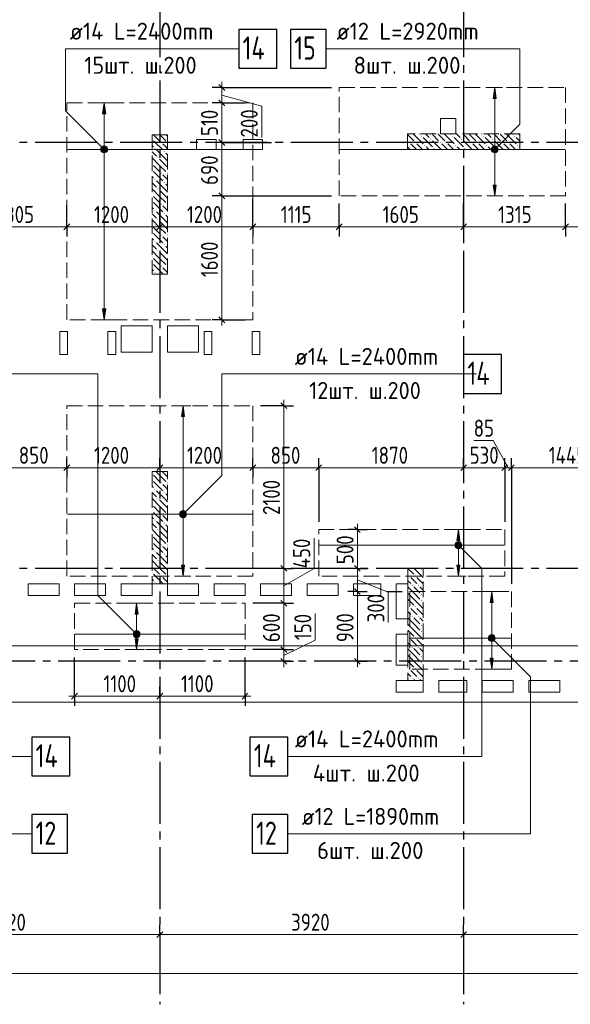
# Model space of a CAD drawing. Header units: millimetres. Extents: x 0 to 61017, y 0 to 42000.
# Tile 9 of 30: x 15912 to 23017, y 15970 to 28686. Entities that reach past the tile are written whole.
import ezdxf

# ---------------------------------------------------------------- set-up
doc = ezdxf.new("R2010")
doc.units = ezdxf.units.MM
doc.linetypes.add('______2', pattern=[270, 200, -70])
doc.linetypes.add('______5', pattern=[1100, 800, -100, 100, -100])
for name, color, linetype, lineweight in [('Standard', 7, 'Continuous', 25), ('ДОП Верх по Х', 7, 'Continuous', 25), ('ЖБ Пилон', 180, 'Continuous', 25), ('Оси', 40, '______5', 18), ('Позиционная метка номер позиции', 7, 'Continuous', 13), ('Примечания', 7, 'Continuous', 25)]:
    doc.layers.add(name, color=color, linetype=linetype, lineweight=lineweight)
doc.layers.add('ЖБ Перекрытие верхний уровень', color=7, linetype='Continuous', lineweight=25, true_color=0xe0e0ff)
doc.styles.add('GOST 2.304-81', font='txt')
doc.styles.add('ISOCPEUR', font='txt')

msp = doc.modelspace()

# ---------------------------------------------------------------- hatches: boundary and pattern name
at = {"layer": 'ДОП Верх по Х', "linetype": 'Continuous', "lineweight": 13, "transparency": 33554687}
for points in [[(22061, 27670), (22041, 27810), (22021, 27670)], [(17022, 27470), (17002, 27610), (16982, 27470)], [(16965, 27010), (17040, 27010), (17035, 27029)], [(16965, 27010), (17035, 27029), (16970, 27029)], [(16970, 26991), (17040, 27010), (16965, 27010)], [(16970, 27029), (17035, 27029), (17021, 27042)], [(16970, 27029), (17021, 27042), (16984, 27042)], [(16970, 26991), (17035, 26991), (17040, 27010)], [(16984, 26978), (17035, 26991), (16970, 26991)], [(16984, 27042), (17021, 27042), (17002, 27048)], [(16984, 26978), (17021, 26978), (17035, 26991)], [(17021, 26978), (16984, 26978), (17002, 26972)], [(22003, 27010), (22078, 27010), (22073, 27029)], [(22003, 27010), (22073, 27029), (22009, 27029)], [(22009, 26991), (22078, 27010), (22003, 27010)], [(22009, 27029), (22073, 27029), (22060, 27042)], [(22009, 27029), (22060, 27042), (22022, 27042)], [(22009, 26991), (22073, 26991), (22078, 27010)], [(22022, 26978), (22073, 26991), (22009, 26991)], [(22022, 27042), (22060, 27042), (22041, 27048)], [(22022, 26978), (22060, 26978), (22073, 26991)], [(22060, 26978), (22022, 26978), (22041, 26972)], [(18040, 23560), (18020, 23700), (18000, 23560)], [(17982, 22300), (18057, 22300), (18052, 22319)], [(17982, 22300), (18052, 22319), (17988, 22319)], [(17988, 22281), (18057, 22300), (17982, 22300)], [(17988, 22319), (18052, 22319), (18039, 22332)], [(17988, 22319), (18039, 22332), (18001, 22332)], [(17988, 22281), (18052, 22281), (18057, 22300)], [(18001, 22268), (18052, 22281), (17988, 22281)], [(18001, 22332), (18039, 22332), (18020, 22338)], [(18001, 22268), (18039, 22268), (18052, 22281)], [(18039, 22268), (18001, 22268), (18020, 22262)], [(21593, 21960), (21573, 22100), (21553, 21960)], [(21536, 21900), (21611, 21900), (21606, 21919)], [(21536, 21900), (21606, 21919), (21541, 21919)], [(21541, 21881), (21611, 21900), (21536, 21900)], [(21541, 21919), (21606, 21919), (21592, 21932)], [(21541, 21919), (21592, 21932), (21555, 21932)], [(21541, 21881), (21606, 21881), (21611, 21900)], [(21555, 21868), (21606, 21881), (21541, 21881)], [(21555, 21932), (21592, 21932), (21573, 21938)], [(21555, 21868), (21592, 21868), (21606, 21881)], [(21592, 21868), (21555, 21868), (21573, 21862)], [(22023, 21160), (22003, 21300), (21983, 21160)], [(17440, 21010), (17420, 21150), (17400, 21010)], [(17382, 20750), (17457, 20750), (17452, 20769)], [(17382, 20750), (17452, 20769), (17388, 20769)], [(17388, 20731), (17457, 20750), (17382, 20750)], [(17388, 20769), (17452, 20769), (17439, 20782)], [(17388, 20769), (17439, 20782), (17401, 20782)], [(17388, 20731), (17452, 20731), (17457, 20750)], [(17401, 20718), (17452, 20731), (17388, 20731)], [(17401, 20782), (17439, 20782), (17420, 20787)], [(17401, 20718), (17439, 20718), (17452, 20731)], [(21970, 20719), (22035, 20719), (22021, 20732)], [(21970, 20719), (22021, 20732), (21984, 20732)], [(21984, 20732), (22021, 20732), (22003, 20738)], [(17439, 20718), (17401, 20718), (17420, 20712)], [(21965, 20700), (22040, 20700), (22035, 20719)], [(21965, 20700), (22035, 20719), (21970, 20719)], [(21970, 20681), (22040, 20700), (21965, 20700)], [(21970, 20681), (22035, 20681), (22040, 20700)], [(21984, 20668), (22035, 20681), (21970, 20681)], [(21984, 20668), (22021, 20668), (22035, 20681)], [(22021, 20668), (21984, 20668), (22003, 20662)]]:
    msp.add_hatch(color=7, dxfattribs=at).paths.add_polyline_path(points)
for points in [[(22061, 26550), (22041, 26410), (22021, 26550)], [(17022, 24950), (17002, 24810), (16982, 24950)], [(18040, 21640), (18020, 21500), (18000, 21640)], [(21593, 21640), (21573, 21500), (21553, 21640)], [(17440, 20690), (17420, 20550), (17400, 20690)], [(22023, 20440), (22003, 20300), (21983, 20440)]]:
    msp.add_hatch(color=7, dxfattribs=at).paths.add_polyline_path(points, flags=16)
at = {"layer": 'ЖБ Пилон', "linetype": 'Continuous', "lineweight": 18, "transparency": 33554687}
for points in [[(17620, 27147), (17623, 27143), (17620, 27140)], [(17730, 27103), (17737, 27110), (17743, 27103), (17737, 27097)], [(17810, 27103), (17817, 27110), (17820, 27107), (17820, 27100), (17817, 27097)], [(20930, 27103), (20937, 27110), (20943, 27103), (20937, 27097)], [(21010, 27103), (21017, 27110), (21023, 27103), (21017, 27097)], [(21090, 27183), (21097, 27190), (21103, 27183), (21097, 27177)], [(21210, 27143), (21217, 27150), (21223, 27143), (21217, 27137)], [(21330, 27103), (21337, 27110), (21343, 27103), (21337, 27097)], [(21410, 27103), (21417, 27110), (21423, 27103), (21417, 27097)], [(21490, 27183), (21497, 27190), (21503, 27183), (21497, 27177)], [(21610, 27143), (21617, 27150), (21623, 27143), (21617, 27137)], [(21730, 27103), (21737, 27110), (21743, 27103), (21737, 27097)], [(21810, 27103), (21817, 27110), (21823, 27103), (21817, 27097)], [(21890, 27183), (21897, 27190), (21903, 27183), (21897, 27177)], [(22010, 27143), (22017, 27150), (22023, 27143), (22017, 27137)], [(22130, 27103), (22137, 27110), (22143, 27103), (22137, 27097)], [(22210, 27103), (22217, 27110), (22223, 27103), (22217, 27097)], [(22290, 27183), (22297, 27190), (22303, 27183), (22297, 27177)], [(17650, 27023), (17657, 27030), (17663, 27023), (17657, 27017)], [(17770, 26983), (17777, 26990), (17783, 26983), (17777, 26977)], [(21130, 27063), (21137, 27070), (21143, 27063), (21137, 27057)], [(21250, 27023), (21257, 27030), (21263, 27023), (21257, 27017)], [(21530, 27063), (21537, 27070), (21543, 27063), (21537, 27057)], [(21650, 27023), (21657, 27030), (21663, 27023), (21657, 27017)], [(21930, 27063), (21937, 27070), (21943, 27063), (21937, 27057)], [(22050, 27023), (22057, 27030), (22063, 27023), (22057, 27017)], [(22330, 27063), (22337, 27070), (22343, 27063), (22337, 27057)], [(17690, 26903), (17697, 26910), (17703, 26903), (17697, 26897)], [(17620, 26827), (17623, 26823), (17620, 26820)], [(17620, 26747), (17623, 26743), (17620, 26740)], [(17730, 26703), (17737, 26710), (17743, 26703), (17737, 26697)], [(17810, 26703), (17817, 26710), (17820, 26707), (17820, 26700), (17817, 26697)], [(17650, 26623), (17657, 26630), (17663, 26623), (17657, 26617)], [(17770, 26583), (17777, 26590), (17783, 26583), (17777, 26577)], [(17690, 26503), (17697, 26510), (17703, 26503), (17697, 26497)], [(17620, 26427), (17623, 26423), (17620, 26420)], [(17620, 26347), (17623, 26343), (17620, 26340)], [(17650, 26223), (17657, 26230), (17663, 26223), (17657, 26217)], [(17730, 26303), (17737, 26310), (17743, 26303), (17737, 26297)], [(17810, 26303), (17817, 26310), (17820, 26307), (17820, 26300), (17817, 26297)], [(17690, 26103), (17697, 26110), (17703, 26103), (17697, 26097)], [(17770, 26183), (17777, 26190), (17783, 26183), (17777, 26177)], [(17620, 26027), (17623, 26023), (17620, 26020)], [(17620, 25947), (17623, 25943), (17620, 25940)], [(17650, 25823), (17657, 25830), (17663, 25823), (17657, 25817)], [(17730, 25903), (17737, 25910), (17743, 25903), (17737, 25897)], [(17810, 25903), (17817, 25910), (17820, 25907), (17820, 25900), (17817, 25897)], [(17690, 25703), (17697, 25710), (17703, 25703), (17697, 25697)], [(17770, 25783), (17777, 25790), (17783, 25783), (17777, 25777)], [(17620, 25627), (17623, 25623), (17620, 25620)], [(17620, 25547), (17623, 25543), (17620, 25540)], [(17730, 25503), (17737, 25510), (17743, 25503), (17737, 25497)], [(17810, 25503), (17817, 25510), (17820, 25507), (17820, 25500), (17817, 25497)], [(17650, 25423), (17657, 25430), (17663, 25423), (17657, 25417)], [(17620, 22827), (17623, 22823), (17620, 22820)], [(17620, 22747), (17623, 22743), (17620, 22740)], [(17730, 22703), (17737, 22710), (17743, 22703), (17737, 22697)], [(17810, 22703), (17817, 22710), (17820, 22707), (17820, 22700), (17817, 22697)], [(17650, 22623), (17657, 22630), (17663, 22623), (17657, 22617)], [(17690, 22503), (17697, 22510), (17703, 22503), (17697, 22497)], [(17770, 22583), (17777, 22590), (17783, 22583), (17777, 22577)], [(17620, 22427), (17623, 22423), (17620, 22420)], [(17620, 22347), (17623, 22343), (17620, 22340)], [(17730, 22303), (17737, 22310), (17743, 22303), (17737, 22297)], [(17810, 22303), (17817, 22310), (17820, 22307), (17820, 22300), (17817, 22297)], [(17650, 22223), (17657, 22230), (17663, 22223), (17657, 22217)], [(17770, 22183), (17777, 22190), (17783, 22183), (17777, 22177)], [(17620, 22027), (17623, 22023), (17620, 22020)], [(17690, 22103), (17697, 22110), (17703, 22103), (17697, 22097)], [(17620, 21947), (17623, 21943), (17620, 21940)], [(17730, 21903), (17737, 21910), (17743, 21903), (17737, 21897)], [(17810, 21903), (17817, 21910), (17820, 21907), (17820, 21900), (17817, 21897)], [(17650, 21823), (17657, 21830), (17663, 21823), (17657, 21817)], [(17770, 21783), (17777, 21790), (17783, 21783), (17777, 21777)], [(17620, 21627), (17623, 21623), (17620, 21620)], [(17690, 21703), (17697, 21710), (17703, 21703), (17697, 21697)], [(17620, 21547), (17623, 21543), (17620, 21540)], [(17730, 21503), (17737, 21510), (17743, 21503), (17737, 21497)], [(17810, 21503), (17817, 21510), (17820, 21507), (17820, 21500), (17817, 21497)], [(20930, 21503), (20937, 21510), (20943, 21503), (20937, 21497)], [(21010, 21503), (21017, 21510), (21023, 21503), (21017, 21497)], [(21090, 21583), (21097, 21590), (21103, 21583), (21097, 21577)], [(17650, 21423), (17657, 21430), (17663, 21423), (17657, 21417)], [(20970, 21383), (20977, 21390), (20983, 21383), (20977, 21377)], [(21050, 21383), (21057, 21390), (21063, 21383), (21057, 21377)], [(21090, 21263), (21097, 21270), (21103, 21263), (21097, 21257)], [(20930, 21103), (20937, 21110), (20943, 21103), (20937, 21097)], [(21010, 21103), (21017, 21110), (21023, 21103), (21017, 21097)], [(21090, 21183), (21097, 21190), (21103, 21183), (21097, 21177)], [(20970, 20983), (20977, 20990), (20983, 20983), (20977, 20977)], [(21050, 20983), (21057, 20990), (21063, 20983), (21057, 20977)], [(21090, 20863), (21097, 20870), (21103, 20863), (21097, 20857)], [(21090, 20783), (21097, 20790), (21103, 20783), (21097, 20777)], [(20930, 20703), (20937, 20710), (20943, 20703), (20937, 20697)], [(21010, 20703), (21017, 20710), (21023, 20703), (21017, 20697)], [(20970, 20583), (20977, 20590), (20983, 20583), (20977, 20577)], [(21050, 20583), (21057, 20590), (21063, 20583), (21057, 20577)], [(21090, 20463), (21097, 20470), (21103, 20463), (21097, 20457)], [(21090, 20383), (21097, 20390), (21103, 20383), (21097, 20377)], [(20930, 20303), (20937, 20310), (20943, 20303), (20937, 20297)], [(21010, 20303), (21017, 20310), (21023, 20303), (21017, 20297)], [(20970, 20183), (20977, 20190), (20983, 20183), (20977, 20177)], [(21050, 20183), (21057, 20190), (21063, 20183), (21057, 20177)]]:
    msp.add_hatch(color=7, dxfattribs=at).paths.add_polyline_path(points, flags=16)
at = {"layer": 'Позиционная метка номер позиции', "linetype": 'Continuous', "lineweight": 13, "transparency": 33554687}
for points in [[(16970, 26978), (17014, 27053), (16959, 26999)], [(16959, 26999), (17014, 27053), (16991, 27053)], [(16959, 26999), (16991, 27053), (16959, 27021)], [(16959, 27021), (16991, 27053), (16970, 27042)], [(16970, 26978), (17034, 27042), (17014, 27053)], [(16991, 26967), (17034, 27042), (16970, 26978)], [(16991, 26967), (17046, 27021), (17034, 27042)], [(17014, 26967), (17046, 27021), (16991, 26967)], [(17014, 26967), (17046, 26999), (17046, 27021)], [(17046, 26999), (17014, 26967), (17034, 26978)], [(21998, 27021), (22073, 26978), (22009, 27042)], [(21998, 26999), (22052, 26967), (21998, 27021)], [(21998, 27021), (22052, 26967), (22073, 26978)], [(22029, 26967), (21998, 26999), (22009, 26978)], [(21998, 26999), (22029, 26967), (22052, 26967)], [(22009, 27042), (22084, 26999), (22029, 27053)], [(22009, 27042), (22073, 26978), (22084, 26999)], [(22029, 27053), (22084, 26999), (22084, 27021)], [(22029, 27053), (22084, 27021), (22052, 27053)], [(22052, 27053), (22084, 27021), (22073, 27042)], [(17977, 22311), (18052, 22268), (17988, 22332)], [(17977, 22289), (18031, 22257), (17977, 22311)], [(17977, 22311), (18031, 22257), (18052, 22268)], [(18009, 22257), (17977, 22289), (17988, 22268)], [(17977, 22289), (18009, 22257), (18031, 22257)], [(17988, 22332), (18063, 22289), (18009, 22343)], [(17988, 22332), (18052, 22268), (18063, 22289)], [(18009, 22343), (18063, 22289), (18063, 22311)], [(18009, 22343), (18063, 22311), (18031, 22343)], [(18031, 22343), (18063, 22311), (18052, 22332)], [(21530, 21911), (21562, 21943), (21542, 21932)], [(21562, 21943), (21530, 21911), (21530, 21889)], [(21562, 21943), (21530, 21889), (21585, 21943)], [(21585, 21943), (21530, 21889), (21542, 21868)], [(21585, 21943), (21542, 21868), (21605, 21932)], [(21605, 21932), (21542, 21868), (21562, 21857)], [(21605, 21932), (21562, 21857), (21617, 21911)], [(21617, 21911), (21562, 21857), (21585, 21857)], [(21617, 21911), (21585, 21857), (21617, 21889)], [(21617, 21889), (21585, 21857), (21605, 21868)], [(17388, 20718), (17431, 20793), (17377, 20739)], [(17377, 20739), (17431, 20793), (17409, 20793)], [(17377, 20739), (17409, 20793), (17377, 20761)], [(17377, 20761), (17409, 20793), (17388, 20782)], [(17388, 20718), (17452, 20782), (17431, 20793)], [(17409, 20707), (17452, 20782), (17388, 20718)], [(17409, 20707), (17463, 20761), (17452, 20782)], [(17431, 20707), (17463, 20761), (17409, 20707)], [(17431, 20707), (17463, 20739), (17463, 20761)], [(17463, 20739), (17431, 20707), (17452, 20718)], [(21959, 20711), (21991, 20743), (21971, 20732)], [(21991, 20743), (21959, 20711), (21959, 20689)], [(21991, 20743), (21959, 20689), (22014, 20743)], [(22014, 20743), (21959, 20689), (21971, 20668)], [(22014, 20743), (21971, 20668), (22035, 20732)], [(22035, 20732), (21971, 20668), (21991, 20657)], [(22035, 20732), (21991, 20657), (22046, 20711)], [(22046, 20711), (21991, 20657), (22014, 20657)], [(22046, 20711), (22014, 20657), (22046, 20689)], [(22046, 20689), (22014, 20657), (22035, 20668)]]:
    msp.add_hatch(color=7, dxfattribs=at).paths.add_polyline_path(points)

# ---------------------------------------------------------------- linework, layer by layer
at = {"layer": 'Standard', "color": 7, "linetype": 'Continuous', "lineweight": 25, "transparency": 33554687}
for p, q in [((18482, 27848), (18557, 27772)), ((18482, 27648), (18557, 27572)), ((18482, 27138), (18557, 27063)), ((18482, 26448), (18557, 26372)), ((16557, 26048), (16482, 25972)), ((17757, 26048), (17682, 25972)), ((18957, 26048), (18882, 25972)), ((20072, 26048), (19997, 25972)), ((21677, 26048), (21602, 25972)), ((22992, 26048), (22917, 25972)), ((18482, 24848), (18557, 24772)), ((19282, 23738), (19357, 23663)), ((16482, 22862), (16557, 22938)), ((17682, 22862), (17757, 22938)), ((18882, 22862), (18957, 22938)), ((19733, 22862), (19807, 22938)), ((21602, 22862), (21677, 22938)), ((22132, 22862), (22207, 22938)), ((22219, 22862), (22294, 22938)), ((20233, 22138), (20307, 22062)), ((19282, 21638), (19357, 21562)), ((20233, 21638), (20307, 21562)), ((20233, 21338), (20307, 21262)), ((19282, 21187), (19357, 21112)), ((19282, 20587), (19357, 20512)), ((19282, 20438), (19357, 20362)), ((20233, 20438), (20307, 20362)), ((16582, 19912), (16657, 19987)), ((17682, 19912), (17757, 19987)), ((18782, 19912), (18857, 19987)), ((17682, 16833), (17757, 16907)), ((21602, 16833), (21677, 16907))]:
    msp.add_line(p, q, dxfattribs=at)
at = {"layer": 'Standard', "color": 7, "linetype": 'Continuous', "lineweight": 13, "transparency": 33554687}
for p, q in [((18520, 27810), (18520, 27885)), ((18520, 27810), (18520, 27610)), ((18520, 27710), (19034, 27570)), ((18520, 27610), (18520, 27100)), ((19034, 27570), (19034, 27164)), ((16520, 26010), (15215, 26010)), ((17720, 26010), (16520, 26010)), ((18920, 26010), (17720, 26010)), ((20035, 26010), (18920, 26010)), ((21640, 26010), (20035, 26010)), ((22955, 26010), (21640, 26010)), ((23865, 26010), (22955, 26010)), ((18520, 24810), (18520, 24735)), ((19320, 23700), (19320, 23775)), ((22020, 23250), (21770, 23250)), ((22213, 22900), (22020, 23250)), ((15670, 22900), (16520, 22900)), ((16520, 22900), (17720, 22900)), ((17720, 22900), (18920, 22900)), ((18920, 22900), (19770, 22900)), ((19770, 22900), (21640, 22900)), ((21640, 22900), (22170, 22900)), ((22170, 22900), (22257, 22900)), ((22257, 22900), (23703, 22900)), ((20270, 22100), (20270, 22175)), ((20270, 22100), (20270, 21600)), ((19710, 21600), (19710, 21991)), ((19320, 21375), (19710, 21600)), ((19320, 21600), (19320, 21150)), ((20270, 21450), (20668, 21293)), ((20270, 21300), (20270, 20400)), ((20668, 21293), (20668, 20902)), ((19320, 21150), (19320, 20550)), ((19725, 20673), (19725, 21017)), ((19320, 20475), (19725, 20673)), ((19320, 20550), (19320, 20400)), ((19320, 20400), (19320, 20325)), ((20270, 20400), (20270, 20325)), ((16620, 19950), (16545, 19950)), ((16620, 19950), (17720, 19950)), ((17720, 19950), (18820, 19950)), ((18820, 19950), (18895, 19950)), ((13800, 16870), (17720, 16870)), ((17720, 16870), (21640, 16870)), ((21640, 16870), (24940, 16870)), ((49280, 16370), (7200, 16370))]:
    msp.add_line(p, q, dxfattribs=at)
at = {"layer": 'Standard', "color": 251, "linetype": 'Continuous', "lineweight": -3, "true_color": 0x656565, "transparency": 33554687}
for p, q in [((18520, 27810), (18395, 27810)), ((18520, 27810), (18645, 27810)), ((18520, 27810), (19935, 27810)), ((18520, 27610), (18395, 27610)), ((18520, 27610), (18645, 27610)), ((18520, 27610), (18820, 27610)), ((18520, 27100), (18395, 27100)), ((18520, 27100), (18645, 27100)), ((18520, 26410), (18395, 26410)), ((18520, 26410), (18645, 26410)), ((16520, 26010), (16520, 26135)), ((17720, 26010), (17720, 26135)), ((18920, 26010), (18920, 26135)), ((20035, 26010), (20035, 26135)), ((21640, 26010), (21640, 26135)), ((22955, 26010), (22955, 26135)), ((16520, 26010), (16520, 25885)), ((17720, 26010), (17720, 25885)), ((18920, 26010), (18920, 25885)), ((20035, 26010), (20035, 25885)), ((21640, 26010), (21640, 25885)), ((22955, 26010), (22955, 25885)), ((18520, 24810), (18395, 24810)), ((18520, 24810), (18645, 24810)), ((18520, 24810), (18820, 24810)), ((19320, 23700), (19020, 23700)), ((19320, 23700), (19195, 23700)), ((19320, 23700), (19445, 23700)), ((16520, 22900), (16520, 23025)), ((17720, 22900), (17720, 23025)), ((18920, 22900), (18920, 23025)), ((19770, 22900), (19770, 23025)), ((21640, 22900), (21640, 23025)), ((22170, 22900), (22170, 23025)), ((22257, 22900), (22257, 23025)), ((16520, 22900), (16520, 22775)), ((16520, 22900), (16520, 22900)), ((17720, 22900), (17720, 22775)), ((17720, 22900), (17720, 22900)), ((18920, 22900), (18920, 22775)), ((18920, 22900), (18920, 22900)), ((19770, 22900), (19770, 22775)), ((19770, 22900), (19770, 22200)), ((21640, 22900), (21640, 22775)), ((21640, 22900), (21640, 22900)), ((22170, 22900), (22170, 22775)), ((22170, 22900), (22170, 22200)), ((22257, 22900), (22257, 22775)), ((22257, 22900), (22257, 21400)), ((20270, 22100), (20145, 22100)), ((20270, 22100), (20395, 22100)), ((20270, 22100), (20270, 22100)), ((19320, 21600), (19195, 21600)), ((19320, 21600), (19445, 21600)), ((20270, 21600), (20145, 21600)), ((20270, 21600), (20395, 21600)), ((20270, 21600), (20270, 21600)), ((20270, 21300), (20145, 21300)), ((20270, 21300), (20395, 21300)), ((20270, 21300), (20366, 21300)), ((20651, 21300), (20845, 21300)), ((19320, 21150), (19195, 21150)), ((19320, 21150), (19445, 21150)), ((19320, 20550), (18920, 20550)), ((19320, 20550), (19195, 20550)), ((19320, 20550), (19445, 20550)), ((16620, 19950), (16620, 20450)), ((18820, 19950), (18820, 20450)), ((19320, 20400), (19195, 20400)), ((19320, 20400), (19445, 20400)), ((19320, 20400), (19320, 20400)), ((20270, 20400), (20145, 20400)), ((20270, 20400), (20395, 20400)), ((20270, 20400), (20270, 20400)), ((16620, 19950), (16620, 20075)), ((17720, 19950), (17720, 20075)), ((18820, 19950), (18820, 20075)), ((16620, 19950), (16620, 19825)), ((17720, 19950), (17720, 19825)), ((17720, 19950), (17720, 19950)), ((18820, 19950), (18820, 19825)), ((17720, 16870), (17720, 16995)), ((21640, 16870), (21640, 16995)), ((17720, 16870), (17720, 16745)), ((17720, 16870), (17720, 16418)), ((21640, 16870), (21640, 16745)), ((21640, 16870), (21640, 16418))]:
    msp.add_line(p, q, dxfattribs=at)
at = {"layer": 'Standard', "color": 254, "linetype": 'Continuous', "lineweight": 18, "true_color": 0xc4c4ff, "transparency": 33554687}
msp.add_lwpolyline([(7031, 20600), (49449, 20600), (49449, 38400), (7031, 38400), (7031, 20600)], dxfattribs=at)
at = {"layer": 'Standard', "color": 251, "linetype": 'Continuous', "lineweight": -3, "true_color": 0x656565, "transparency": 33554687}
for points in [[(18520, 27100), (18991, 27100), (18991, 27100), (19008, 27100), (19008, 27100), (19162, 27100)], [(17720, 26010), (17720, 26027), (17720, 26027), (17720, 26027), (17720, 26027), (17720, 26027), (17720, 26027), (17720, 26027), (17720, 26027), (17720, 26027), (17720, 26027), (17720, 26027), (17720, 26027), (17720, 26027), (17720, 26027), (17720, 26358)], [(18520, 26410), (18811, 26410), (18811, 26410), (19935, 26410)], [(18920, 26010), (18920, 26027), (18920, 26027), (18920, 26027), (18920, 26027), (18920, 26027), (18920, 26027), (18920, 26027), (18920, 26027), (18920, 26027), (18920, 26027), (18920, 26027), (18920, 26027), (18920, 26027), (18920, 26027), (18920, 26027), (18920, 26027), (18920, 26370)], [(16520, 26010), (16520, 26027), (16520, 26027), (16520, 26027), (16520, 26027), (16520, 26027), (16520, 26027), (16520, 26027), (16520, 26027), (16520, 26027), (16520, 26027), (16520, 26027), (16520, 26027), (16520, 26289)], [(20035, 26010), (20035, 26027), (20035, 26027), (20035, 26027), (20035, 26027), (20035, 26027), (20035, 26027), (20035, 26027), (20035, 26027), (20035, 26027), (20035, 26027), (20035, 26027), (20035, 26027), (20035, 26027), (20035, 26027), (20035, 26027), (20035, 26027), (20035, 26027), (20035, 26027), (20035, 26310)], [(21640, 26010), (21640, 26027), (21640, 26027), (21640, 26027), (21640, 26027), (21640, 26027), (21640, 26027), (21640, 26027), (21640, 26027), (21640, 26027), (21640, 26027), (21640, 26027), (21640, 26027), (21640, 26027), (21640, 26027), (21640, 26027), (21640, 26027), (21640, 26027), (21640, 26027), (21640, 26027), (21640, 26027), (21640, 26310)], [(22955, 26010), (22955, 26027), (22955, 26027), (22955, 26027), (22955, 26027), (22955, 26027), (22955, 26027), (22955, 26027), (22955, 26027), (22955, 26027), (22955, 26027), (22955, 26027), (22955, 26027), (22955, 26027), (22955, 26027), (22955, 26027), (22955, 26027), (22955, 26027), (22955, 26027), (22955, 26027), (22955, 26027), (22955, 26027), (22955, 26027), (22955, 26310)], [(19320, 21600), (19303, 21600), (19303, 21600), (19020, 21600)], [(19320, 21150), (19303, 21150), (19303, 21150), (18920, 21150)]]:
    msp.add_lwpolyline(points, dxfattribs=at)
at = {"layer": 'Standard', "color": 7, "linetype": 'Continuous', "lineweight": 13, "transparency": 33554687}
for points in [[(18520, 27100), (18520, 27071), (18520, 27071), (18520, 26488), (18520, 26488), (18520, 26410)], [(18520, 26410), (18520, 25387), (18520, 25387), (18520, 24810)], [(19320, 23700), (19320, 22199), (19320, 22199), (19320, 22111), (19320, 22111), (19320, 22024), (19320, 22024), (19320, 21600)], [(20270, 21600), (20270, 21565), (20270, 21565), (20270, 21471), (20270, 21471), (20270, 21300)]]:
    msp.add_lwpolyline(points, dxfattribs=at)
at = {"layer": 'ДОП Верх по Х', "color": 7, "linetype": 'Continuous', "lineweight": 13, "transparency": 33554687}
for p, q in [((16538, 28310), (18668, 28310)), ((19980, 28310), (22066, 28310)), ((19440, 24110), (21570, 24110)), ((13867, 19170), (15997, 19170)), ((19443, 19170), (21573, 19170)), ((19531, 18170), (21573, 18170))]:
    msp.add_line(p, q, dxfattribs=at)
at = {"layer": 'ДОП Верх по Х', "color": 251, "linetype": 'Continuous', "lineweight": 13, "true_color": 0x494949, "transparency": 33554687}
for p, q in [((22041, 27810), (21941, 27810)), ((22041, 27810), (22021, 27670)), ((22061, 27670), (22041, 27810)), ((22041, 27810), (22141, 27810)), ((22041, 27810), (22041, 27810)), ((17002, 27610), (16902, 27610)), ((17002, 27610), (16982, 27470)), ((17022, 27470), (17002, 27610)), ((17002, 27610), (17102, 27610)), ((17002, 27610), (17002, 27610)), ((22021, 27670), (22061, 27670)), ((22041, 27040), (22041, 27670)), ((16982, 27470), (17022, 27470)), ((17002, 27040), (17002, 27470)), ((16965, 27010), (16965, 27010)), ((17002, 24950), (17002, 26980)), ((17040, 27010), (17040, 27010)), ((22003, 27010), (22003, 27010)), ((22041, 26550), (22041, 26980)), ((22078, 27010), (22078, 27010)), ((22041, 26410), (22021, 26550)), ((22021, 26550), (22061, 26550)), ((22061, 26550), (22041, 26410)), ((22041, 26410), (21941, 26410)), ((22041, 26410), (22141, 26410)), ((22041, 26410), (22041, 26410)), ((17002, 24810), (16982, 24950)), ((16982, 24950), (17022, 24950)), ((17022, 24950), (17002, 24810)), ((17002, 24810), (16902, 24810)), ((17002, 24810), (17102, 24810)), ((17002, 24810), (17002, 24810)), ((18020, 23700), (17920, 23700)), ((18020, 23700), (18000, 23560)), ((18040, 23560), (18020, 23700)), ((18020, 23700), (18120, 23700)), ((18020, 23700), (18020, 23700)), ((18000, 23560), (18040, 23560)), ((18020, 22330), (18020, 23560)), ((17982, 22300), (17982, 22300)), ((18020, 21640), (18020, 22270)), ((18057, 22300), (18057, 22300)), ((21573, 22100), (21473, 22100)), ((21573, 22100), (21553, 21960)), ((21593, 21960), (21573, 22100)), ((21573, 22100), (21673, 22100)), ((21573, 22100), (21573, 22100)), ((21536, 21900), (21536, 21900)), ((21553, 21960), (21593, 21960)), ((21573, 21930), (21573, 21960)), ((21611, 21900), (21611, 21900)), ((21573, 21640), (21573, 21870)), ((18020, 21500), (18000, 21640)), ((18000, 21640), (18040, 21640)), ((18040, 21640), (18020, 21500)), ((21573, 21500), (21553, 21640)), ((21553, 21640), (21593, 21640)), ((21593, 21640), (21573, 21500)), ((18020, 21500), (17920, 21500)), ((18020, 21500), (18120, 21500)), ((18020, 21500), (18020, 21500)), ((21573, 21500), (21473, 21500)), ((21573, 21500), (21673, 21500)), ((21573, 21500), (21573, 21500)), ((22003, 21300), (21903, 21300)), ((22003, 21300), (21983, 21160)), ((22023, 21160), (22003, 21300)), ((22003, 21300), (22103, 21300)), ((22003, 21300), (22003, 21300)), ((17420, 21150), (17320, 21150)), ((17420, 21150), (17400, 21010)), ((17440, 21010), (17420, 21150)), ((17420, 21150), (17520, 21150)), ((17420, 21150), (17420, 21150)), ((21983, 21160), (22023, 21160)), ((22003, 20730), (22003, 21160)), ((17400, 21010), (17440, 21010)), ((17420, 20780), (17420, 21010)), ((17382, 20750), (17382, 20750)), ((17457, 20750), (17457, 20750)), ((17420, 20550), (17400, 20690)), ((17400, 20690), (17440, 20690)), ((17420, 20690), (17420, 20720)), ((17440, 20690), (17420, 20550)), ((21965, 20700), (21965, 20700)), ((22003, 20440), (22003, 20670)), ((22040, 20700), (22040, 20700)), ((17420, 20550), (17320, 20550)), ((17420, 20550), (17520, 20550)), ((17420, 20550), (17420, 20550)), ((22003, 20300), (21983, 20440)), ((21983, 20440), (22023, 20440)), ((22023, 20440), (22003, 20300)), ((22003, 20300), (21903, 20300)), ((22003, 20300), (22103, 20300)), ((22003, 20300), (22003, 20300))]:
    msp.add_line(p, q, dxfattribs=at)
at = {"layer": 'ДОП Верх по Х', "color": 7, "linetype": 'Continuous', "lineweight": 18, "transparency": 33554687}
for p, q in [((16527, 27010), (18913, 27010)), ((22949, 27010), (20041, 27010)), ((16527, 22300), (18913, 22300)), ((22163, 21900), (19777, 21900)), ((16626, 20750), (18814, 20750)), ((22251, 20700), (20951, 20700))]:
    msp.add_line(p, q, dxfattribs=at)
at = {"layer": 'ДОП Верх по Х', "color": 7, "linetype": 'Continuous', "lineweight": 25, "transparency": 33554687}
for points in [[(18738, 28060), (19228, 28060), (19228, 28560), (18738, 28560), (18738, 28060)], [(19406, 28060), (19866, 28060), (19866, 28560), (19406, 28560), (19406, 28060)], [(21640, 23860), (22130, 23860), (22130, 24360), (21640, 24360), (21640, 23860)], [(16067, 18920), (16557, 18920), (16557, 19420), (16067, 19420), (16067, 18920)], [(18883, 18920), (19373, 18920), (19373, 19420), (18883, 19420), (18883, 18920)], [(16067, 17920), (16527, 17920), (16527, 18420), (16067, 18420), (16067, 17920)], [(18913, 17920), (19373, 17920), (19373, 18420), (18913, 18420), (18913, 17920)]]:
    msp.add_lwpolyline(points, dxfattribs=at)
at = {"layer": 'ДОП Верх по Х', "color": 251, "linetype": 'Continuous', "lineweight": 13, "true_color": 0x494949, "transparency": 33554687}
for centre in [(17002, 27010), (22041, 27010), (18020, 22300), (21573, 21900), (17420, 20750), (22003, 20700)]:
    msp.add_circle(centre, 37.5, dxfattribs=at)
at = {"layer": 'ЖБ Перекрытие верхний уровень', "color": 7, "linetype": 'Continuous', "lineweight": 18, "transparency": 33554687}
for p, q in [((21540, 27410), (21340, 27410)), ((21340, 27410), (21340, 27210)), ((21540, 27210), (21540, 27410)), ((18445, 27140), (18195, 27140)), ((18195, 27140), (18195, 27010)), ((18445, 27010), (18445, 27140)), ((19045, 27140), (18795, 27140)), ((18795, 27140), (18795, 27010)), ((19045, 27010), (19045, 27140)), ((21340, 27210), (21540, 27210)), ((18195, 27010), (18445, 27010)), ((18795, 27010), (19045, 27010)), ((17620, 24730), (17220, 24730)), ((17220, 24730), (17220, 24390)), ((17620, 24390), (17620, 24730)), ((18220, 24730), (17820, 24730)), ((17820, 24730), (17820, 24390)), ((18220, 24730), (17820, 24730)), ((17820, 24730), (17820, 24390)), ((18220, 24390), (18220, 24730)), ((18220, 24390), (18220, 24730)), ((16530, 24660), (16430, 24660)), ((16430, 24660), (16430, 24360)), ((16530, 24360), (16530, 24660)), ((17150, 24660), (17050, 24660)), ((17050, 24660), (17050, 24360)), ((17150, 24360), (17150, 24660)), ((18390, 24660), (18290, 24660)), ((18290, 24660), (18290, 24360)), ((18390, 24360), (18390, 24660)), ((19010, 24660), (18910, 24660)), ((18910, 24660), (18910, 24360)), ((19010, 24360), (19010, 24660)), ((16430, 24360), (16530, 24360)), ((17050, 24360), (17150, 24360)), ((17220, 24390), (17620, 24390)), ((17820, 24390), (18220, 24390)), ((17820, 24390), (18220, 24390)), ((18290, 24360), (18390, 24360)), ((18910, 24360), (19010, 24360)), ((16020, 21400), (16420, 21400)), ((16020, 21250), (16020, 21400)), ((16420, 21400), (16420, 21250)), ((16620, 21400), (17020, 21400)), ((16620, 21250), (16620, 21400)), ((17020, 21400), (17020, 21250)), ((17220, 21250), (17220, 21400)), ((17220, 21400), (17620, 21400)), ((17620, 21400), (17620, 21250)), ((17820, 21250), (17820, 21400)), ((17820, 21400), (18220, 21400)), ((18220, 21400), (18220, 21250)), ((18420, 21250), (18420, 21400)), ((18420, 21400), (18820, 21400)), ((18820, 21400), (18820, 21250)), ((19020, 21250), (19020, 21400)), ((19020, 21400), (19420, 21400)), ((19420, 21400), (19420, 21250)), ((19620, 21400), (20020, 21400)), ((19620, 21250), (19620, 21400)), ((20020, 21400), (20020, 21250)), ((20220, 21250), (20220, 21400)), ((20220, 21400), (20570, 21400)), ((20570, 21400), (20570, 21250)), ((20770, 20950), (20770, 21400)), ((20770, 21400), (20920, 21400)), ((20920, 21400), (20920, 20950)), ((16420, 21250), (16020, 21250)), ((17020, 21250), (16620, 21250)), ((17620, 21250), (17220, 21250)), ((18220, 21250), (17820, 21250)), ((18820, 21250), (18420, 21250)), ((19420, 21250), (19020, 21250)), ((20020, 21250), (19620, 21250)), ((20570, 21250), (20220, 21250)), ((20920, 20950), (20770, 20950)), ((20770, 20350), (20770, 20750)), ((20770, 20750), (20920, 20750)), ((20920, 20750), (20920, 20350)), ((20920, 20350), (20770, 20350)), ((20770, 20000), (20770, 20150)), ((20770, 20150), (21120, 20150)), ((21120, 20150), (21120, 20000)), ((21320, 20000), (21320, 20150)), ((21320, 20150), (21680, 20150)), ((21680, 20150), (21680, 20000)), ((21880, 20150), (22280, 20150)), ((21880, 20000), (21880, 20150)), ((22280, 20150), (22280, 20000)), ((22480, 20000), (22480, 20150)), ((22480, 20150), (22880, 20150)), ((22880, 20150), (22880, 20000)), ((21120, 20000), (20770, 20000)), ((21680, 20000), (21320, 20000)), ((22280, 20000), (21880, 20000)), ((22880, 20000), (22480, 20000)), ((7100, 19870), (28240, 19870))]:
    msp.add_line(p, q, dxfattribs=at)
at = {"layer": 'ЖБ Пилон', "color": 253, "linetype": '______2', "lineweight": 13, "true_color": 0xa0a0a0, "transparency": 33554687}
for p, q in [((17620, 27200), (17620, 25400)), ((17820, 27200), (17620, 27200)), ((17820, 25400), (17820, 27200)), ((22365, 27210), (20915, 27210)), ((20915, 27210), (20915, 27010)), ((22365, 27010), (22365, 27210)), ((20915, 27010), (22365, 27010)), ((17620, 25400), (17820, 25400)), ((17620, 22850), (17620, 21400)), ((17820, 22850), (17620, 22850)), ((17820, 21400), (17820, 22850)), ((20920, 21600), (20920, 20150)), ((21120, 21600), (20920, 21600)), ((21120, 20150), (21120, 21600)), ((17620, 21400), (17820, 21400)), ((20920, 20150), (21120, 20150))]:
    msp.add_line(p, q, dxfattribs=at)
at = {"layer": 'ЖБ Пилон', "color": 9, "linetype": 'Continuous', "lineweight": 18, "true_color": 0xc7c7c7, "transparency": 33554687}
for p, q in [((17637, 27123), (17757, 27003)), ((17640, 27200), (17717, 27123)), ((17720, 27200), (17797, 27123)), ((17800, 27200), (17820, 27180)), ((20917, 27203), (20915, 27205)), ((20915, 27125), (20917, 27123)), ((20917, 27203), (20997, 27123)), ((20990, 27210), (20997, 27203)), ((20997, 27203), (21117, 27083)), ((21070, 27210), (21077, 27203)), ((21117, 27163), (21237, 27043)), ((21157, 27203), (21150, 27210)), ((21197, 27163), (21157, 27203)), ((21237, 27203), (21317, 27123)), ((21237, 27123), (21350, 27010)), ((21317, 27203), (21310, 27210)), ((21317, 27203), (21397, 27123)), ((21390, 27210), (21397, 27203)), ((21397, 27203), (21517, 27083)), ((21470, 27210), (21477, 27203)), ((21517, 27163), (21637, 27043)), ((21557, 27203), (21550, 27210)), ((21597, 27163), (21557, 27203)), ((21637, 27203), (21717, 27123)), ((21637, 27123), (21750, 27010)), ((21717, 27203), (21710, 27210)), ((21717, 27203), (21797, 27123)), ((21790, 27210), (21797, 27203)), ((21797, 27203), (21917, 27083)), ((21870, 27210), (21877, 27203)), ((21917, 27163), (22037, 27043)), ((21957, 27203), (21950, 27210)), ((21997, 27163), (21957, 27203)), ((22037, 27203), (22117, 27123)), ((22037, 27123), (22150, 27010)), ((22117, 27203), (22110, 27210)), ((22117, 27203), (22197, 27123)), ((22190, 27210), (22197, 27203)), ((22197, 27203), (22317, 27083)), ((22270, 27210), (22277, 27203)), ((22317, 27163), (22365, 27115)), ((22357, 27203), (22350, 27210)), ((22365, 27195), (22357, 27203)), ((17620, 27060), (17637, 27043)), ((17620, 26980), (17677, 26923)), ((17797, 26883), (17677, 27003)), ((17797, 27043), (17757, 27083)), ((17820, 27020), (17797, 27043)), ((17797, 26963), (17820, 26940)), ((20915, 27045), (20950, 27010)), ((20997, 27043), (20957, 27083)), ((21030, 27010), (20997, 27043)), ((21037, 27083), (21110, 27010)), ((21157, 27043), (21190, 27010)), ((21397, 27043), (21357, 27083)), ((21430, 27010), (21397, 27043)), ((21437, 27083), (21510, 27010)), ((21557, 27043), (21590, 27010)), ((21797, 27043), (21757, 27083)), ((21830, 27010), (21797, 27043)), ((21837, 27083), (21910, 27010)), ((21957, 27043), (21990, 27010)), ((22197, 27043), (22157, 27083)), ((22230, 27010), (22197, 27043)), ((22237, 27083), (22310, 27010)), ((22357, 27043), (22365, 27035)), ((17717, 26803), (17620, 26900)), ((17717, 26883), (17797, 26803)), ((17797, 26883), (17820, 26860)), ((17637, 26803), (17717, 26723)), ((17637, 26723), (17757, 26603)), ((17717, 26803), (17797, 26723)), ((17797, 26803), (17820, 26780)), ((17620, 26660), (17637, 26643)), ((17620, 26580), (17677, 26523)), ((17797, 26483), (17677, 26603)), ((17797, 26643), (17757, 26683)), ((17820, 26620), (17797, 26643)), ((17717, 26403), (17620, 26500)), ((17717, 26483), (17797, 26403)), ((17797, 26563), (17820, 26540)), ((17797, 26483), (17820, 26460)), ((17637, 26403), (17717, 26323)), ((17637, 26323), (17757, 26203)), ((17717, 26403), (17797, 26323)), ((17797, 26403), (17820, 26380)), ((17620, 26260), (17637, 26243)), ((17797, 26083), (17677, 26203)), ((17797, 26243), (17757, 26283)), ((17820, 26220), (17797, 26243)), ((17620, 26180), (17677, 26123)), ((17717, 26003), (17620, 26100)), ((17717, 26083), (17797, 26003)), ((17797, 26163), (17820, 26140)), ((17797, 26083), (17820, 26060)), ((17637, 26003), (17717, 25923)), ((17717, 26003), (17797, 25923)), ((17797, 26003), (17820, 25980)), ((17620, 25860), (17637, 25843)), ((17637, 25923), (17757, 25803)), ((17797, 25843), (17757, 25883)), ((17820, 25820), (17797, 25843)), ((17620, 25780), (17677, 25723)), ((17717, 25603), (17620, 25700)), ((17797, 25683), (17677, 25803)), ((17797, 25763), (17820, 25740)), ((17637, 25603), (17717, 25523)), ((17717, 25683), (17797, 25603)), ((17717, 25603), (17797, 25523)), ((17797, 25683), (17820, 25660)), ((17797, 25603), (17820, 25580)), ((17620, 25460), (17637, 25443)), ((17637, 25523), (17757, 25403)), ((17797, 25443), (17757, 25483)), ((17820, 25420), (17797, 25443)), ((17680, 25400), (17677, 25403)), ((17637, 22803), (17717, 22723)), ((17717, 22803), (17670, 22850)), ((17717, 22803), (17797, 22723)), ((17750, 22850), (17797, 22803)), ((17797, 22803), (17820, 22780)), ((17620, 22660), (17637, 22643)), ((17637, 22723), (17757, 22603)), ((17797, 22643), (17757, 22683)), ((17820, 22620), (17797, 22643)), ((17620, 22580), (17677, 22523)), ((17797, 22483), (17677, 22603)), ((17797, 22563), (17820, 22540)), ((17717, 22403), (17620, 22500)), ((17637, 22403), (17717, 22323)), ((17717, 22483), (17797, 22403)), ((17717, 22403), (17797, 22323)), ((17797, 22483), (17820, 22460)), ((17797, 22403), (17820, 22380)), ((17620, 22260), (17637, 22243)), ((17637, 22323), (17757, 22203)), ((17797, 22243), (17757, 22283)), ((17620, 22180), (17677, 22123)), ((17797, 22083), (17677, 22203)), ((17820, 22220), (17797, 22243)), ((17797, 22163), (17820, 22140)), ((17717, 22003), (17620, 22100)), ((17637, 22003), (17717, 21923)), ((17717, 22083), (17797, 22003)), ((17717, 22003), (17797, 21923)), ((17797, 22083), (17820, 22060)), ((17797, 22003), (17820, 21980)), ((17637, 21923), (17757, 21803)), ((17797, 21843), (17757, 21883)), ((17620, 21860), (17637, 21843)), ((17620, 21780), (17677, 21723)), ((17797, 21683), (17677, 21803)), ((17820, 21820), (17797, 21843)), ((17797, 21763), (17820, 21740)), ((17717, 21603), (17620, 21700)), ((17717, 21683), (17797, 21603)), ((17797, 21683), (17820, 21660)), ((17637, 21603), (17717, 21523)), ((17637, 21523), (17757, 21403)), ((17717, 21603), (17797, 21523)), ((17797, 21603), (17820, 21580)), ((20920, 21600), (20997, 21523)), ((21000, 21600), (21117, 21483)), ((21117, 21563), (21120, 21560)), ((17620, 21460), (17637, 21443)), ((17680, 21400), (17677, 21403)), ((17797, 21443), (17757, 21483)), ((17820, 21420), (17797, 21443)), ((20920, 21440), (20957, 21403)), ((20997, 21443), (20957, 21483)), ((21037, 21403), (20997, 21443)), ((20997, 21363), (21077, 21283)), ((21037, 21483), (21120, 21400)), ((21077, 21363), (21120, 21320)), ((20997, 21283), (20920, 21360)), ((20920, 21280), (20997, 21203)), ((20997, 21283), (21077, 21203)), ((21120, 21240), (21117, 21243)), ((20920, 21200), (20997, 21123)), ((20997, 21203), (21117, 21083)), ((21117, 21163), (21120, 21160)), ((20920, 21040), (20957, 21003)), ((20997, 21043), (20957, 21083)), ((21037, 21003), (20997, 21043)), ((21037, 21083), (21120, 21000)), ((20997, 20883), (20920, 20960)), ((20920, 20880), (20997, 20803)), ((20997, 20963), (21077, 20883)), ((20997, 20883), (21077, 20803)), ((21077, 20963), (21120, 20920)), ((20920, 20800), (20997, 20723)), ((20997, 20803), (21117, 20683)), ((21120, 20840), (21117, 20843)), ((21117, 20763), (21120, 20760)), ((20920, 20640), (20957, 20603)), ((20997, 20643), (20957, 20683)), ((21037, 20603), (20997, 20643)), ((21037, 20683), (21120, 20600)), ((20997, 20483), (20920, 20560)), ((20920, 20480), (20997, 20403)), ((20997, 20563), (21077, 20483)), ((20997, 20483), (21077, 20403)), ((21077, 20563), (21120, 20520)), ((20920, 20400), (20997, 20323)), ((20997, 20403), (21117, 20283)), ((21120, 20440), (21117, 20443)), ((21117, 20363), (21120, 20360)), ((20920, 20240), (20957, 20203)), ((20997, 20243), (20957, 20283)), ((21037, 20203), (20997, 20243)), ((21037, 20283), (21120, 20200)), ((20930, 20150), (20920, 20160)), ((20997, 20163), (21010, 20150)), ((21077, 20163), (21090, 20150))]:
    msp.add_line(p, q, dxfattribs=at)
at = {"layer": 'Оси', "color": 8, "linetype": '______5', "lineweight": -3, "transparency": 33554687}
for p, q in [((21640, 40000), (21640, 15970)), ((17720, 38900), (17720, 15970)), ((49910, 27100), (3600, 27100)), ((49910, 21600), (3600, 21600)), ((50210, 20400), (3600, 20400))]:
    msp.add_line(p, q, dxfattribs=at)
at = {"layer": 'Позиционная метка номер позиции', "color": 7, "linetype": 'Continuous', "lineweight": 13, "transparency": 33554687}
for p, q in [((16970, 27042), (16970, 27042)), ((16970, 26978), (16970, 26978)), ((17034, 27042), (17034, 27042)), ((17034, 26978), (17034, 26978)), ((22009, 27042), (22009, 27042)), ((22009, 26978), (22009, 26978)), ((22073, 27042), (22073, 27042)), ((22073, 26978), (22073, 26978)), ((17988, 22332), (17988, 22332)), ((17988, 22268), (17988, 22268)), ((18052, 22332), (18052, 22332)), ((18052, 22268), (18052, 22268)), ((21542, 21932), (21542, 21932)), ((21605, 21932), (21605, 21932)), ((21542, 21868), (21542, 21868)), ((21605, 21868), (21605, 21868)), ((17388, 20782), (17388, 20782)), ((17452, 20782), (17452, 20782)), ((21971, 20732), (21971, 20732)), ((22035, 20732), (22035, 20732)), ((17388, 20718), (17388, 20718)), ((17452, 20718), (17452, 20718)), ((21971, 20668), (21971, 20668)), ((22035, 20668), (22035, 20668))]:
    msp.add_line(p, q, dxfattribs=at)
for points in [[(17002, 27010), (16502, 27510), (16502, 28310), (18738, 28310)], [(22041, 27010), (22366, 27335), (22366, 28310), (19866, 28310)], [(17420, 20750), (16920, 21250), (16920, 24110), (13635, 24110)], [(18020, 22300), (18520, 22800), (18520, 24110), (21805, 24110)], [(13867, 21900), (13567, 21600), (13567, 19170), (16067, 19170)], [(21573, 21900), (21873, 21600), (21873, 19170), (19373, 19170)], [(13437, 20700), (12937, 20200), (12937, 18170), (16067, 18170)], [(22003, 20700), (22503, 20200), (22503, 18170), (19373, 18170)]]:
    msp.add_lwpolyline(points, dxfattribs=at)
for centre in [(17002, 27010), (22041, 27010), (18020, 22300), (21573, 21900), (17420, 20750), (22003, 20700)]:
    msp.add_circle(centre, 45, dxfattribs=at)
at = {"layer": 'Примечания', "color": 7, "linetype": '______2', "lineweight": 18, "transparency": 33554687}
for p, q in [((20035, 27810), (22955, 27810)), ((20035, 26410), (20035, 27810)), ((22955, 27810), (22955, 26410)), ((16520, 27610), (18920, 27610)), ((16520, 24810), (16520, 27610)), ((18920, 27610), (18920, 24810)), ((22955, 26410), (20035, 26410)), ((18920, 24810), (16520, 24810)), ((16520, 23700), (18920, 23700)), ((16520, 21500), (16520, 23700)), ((18920, 23700), (18920, 21500)), ((19770, 22100), (22170, 22100)), ((19770, 21500), (19770, 22100)), ((22170, 22100), (22170, 21500)), ((18920, 21500), (16520, 21500)), ((22170, 21500), (19770, 21500)), ((20945, 21300), (22257, 21300)), ((20945, 20300), (20945, 21300)), ((22257, 21300), (22257, 20300)), ((16620, 21150), (18820, 21150)), ((16620, 20550), (16620, 21150)), ((18820, 21150), (18820, 20550)), ((18820, 20550), (16620, 20550)), ((22257, 20300), (20945, 20300))]:
    msp.add_line(p, q, dxfattribs=at)

# ---------------------------------------------------------------- texts
at = {"layer": 'Standard', "color": 7, "linetype": 'Continuous', "lineweight": 25, "transparency": 33554687, "char_height": 220, "attachment_point": 7, "rotation": 90, "style": 'GOST 2.304-81'}
for s, insert, width in [('510', (18470, 27183), 469.51), ('200', (18984, 27164), 531.97), ('690', (18470, 26552), 531.97), ('1600', (18470, 25360), 625.74), ('2100', (19270, 22290), 625.73), ('500', (20220, 21654), 516.4), ('450', (19660, 21600), 516.4), ('300', (20618, 20902), 516.4), ('600', (19270, 20647), 531.97), ('150', (19675, 20673), 469.51), ('900', (20220, 20647), 531.97)]:
    msp.add_mtext(s, dxfattribs=dict(at, insert=insert, width=width))
at = {"layer": 'Standard', "color": 7, "linetype": 'Continuous', "lineweight": 25, "transparency": 33554687, "char_height": 220, "attachment_point": 7, "style": 'GOST 2.304-81'}
for s, insert, width in [('1305', (15633, 26060), 594.59), ('1200', (16870, 26060), 625.73), ('1200', (18070, 26060), 625.73), ('1115', (19282, 26060), 516.39), ('1605', (20595, 26060), 610.16), ('1315', (22086, 26060), 547.7), ('85', (21770, 23300), 375.73), ('850', (15900, 22950), 516.38), ('1200', (16870, 22950), 625.73), ('1200', (18070, 22950), 625.73), ('850', (19149, 22950), 516.4), ('1870', (20455, 22950), 625.74), ('530', (21717, 22950), 500.81), ('1445', (22738, 22950), 610.17), ('1100', (16993, 20000), 578.85), ('1100', (17993, 20000), 578.85), ('3920', (15494, 16920), 657.06), ('3920', (19414, 16920), 657.05)]:
    msp.add_mtext(s, dxfattribs=dict(at, insert=insert, width=width))
at = {"layer": 'ДОП Верх по Х', "color": 7, "linetype": 'Continuous', "lineweight": 13, "transparency": 33554687, "attachment_point": 7, "style": 'ISOCPEUR'}
for s, insert, char_height, width in [('\\W0.96;ø14 L=2400mm ', (16558, 28427), 220, 2194.71), ('\\W0.96;ø12 L=2920mm ', (20000, 28427), 220, 2150.52), ('\\W0.76;14', (18788, 28170), 300, 504.57), ('\\W0.75;15', (19456, 28170), 300, 472.29), ('\\W0.95;15шт. ш.200 ', (16745, 27987), 220, 1819.89), ('\\W0.97;8шт. ш.200 ', (20220, 27987), 220, 1712.32), ('\\W0.96;ø14 L=2400mm ', (19460, 24227), 220, 2194.7), ('\\W0.76;14', (21690, 23970), 300, 504.57), ('\\W0.95;12шт. ш.200 ', (19647, 23787), 220, 1819.89), ('\\W0.96;ø14 L=2400mm ', (19463, 19287), 220, 2194.69), ('\\W0.76;14', (16117, 19030), 300, 504.56), ('\\W0.76;14', (18933, 19030), 300, 504.57), ('\\W0.97;4шт. ш.200 ', (19694, 18847), 220, 1734.41), ('\\W0.94;ø12 L=1890mm ', (19551, 18287), 220, 2104.38), ('\\W0.75;12', (16117, 18030), 300, 472.27), ('\\W0.75;12', (18963, 18030), 300, 472.28), ('\\W0.97;6шт. ш.200 ', (19749, 17847), 220, 1712.32)]:
    msp.add_mtext(s, dxfattribs=dict(at, insert=insert, char_height=char_height, width=width))

doc.saveas('drawing.dxf')
